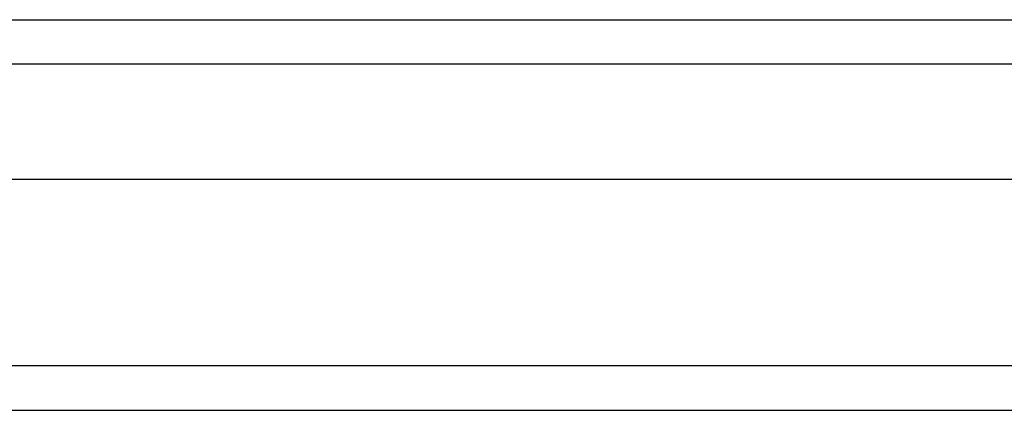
# Model space of a CAD drawing. Header units: inches. Extents: x 18 to 229, y 20 to 132.
# Tile 21 of 115: x 130.481 to 132.664, y 47.293 to 48.159. Entities that reach past the tile are written whole.
import ezdxf

# ---------------------------------------------------------------- set-up
doc = ezdxf.new("R2010")
doc.units = ezdxf.units.IN
doc.header["$MEASUREMENT"] = 0
doc.layers.add('Visible Edges(ANSI)', color=7, linetype='Continuous', lineweight=25)
doc.layers.add('Visible Tangent Edges(ANSI)', color=7, linetype='Continuous', lineweight=25)

msp = doc.modelspace()

# ---------------------------------------------------------------- linework, layer by layer
at = {"layer": 'Visible Edges(ANSI)'}
for p, q in [((99.7439, 48.1591), (133.9496, 48.1591)), ((134.1381, 47.8048), (99.5554, 47.8048)), ((98.9458, 47.2929), (134.7478, 47.2929))]:
    msp.add_line(p, q, dxfattribs=at)
at = {"layer": 'Visible Tangent Edges(ANSI)'}
for p, q in [((134.0796, 48.0601), (99.6139, 48.0601)), ((134.7478, 47.3919), (98.9458, 47.3919))]:
    msp.add_line(p, q, dxfattribs=at)

doc.saveas('drawing.dxf')
